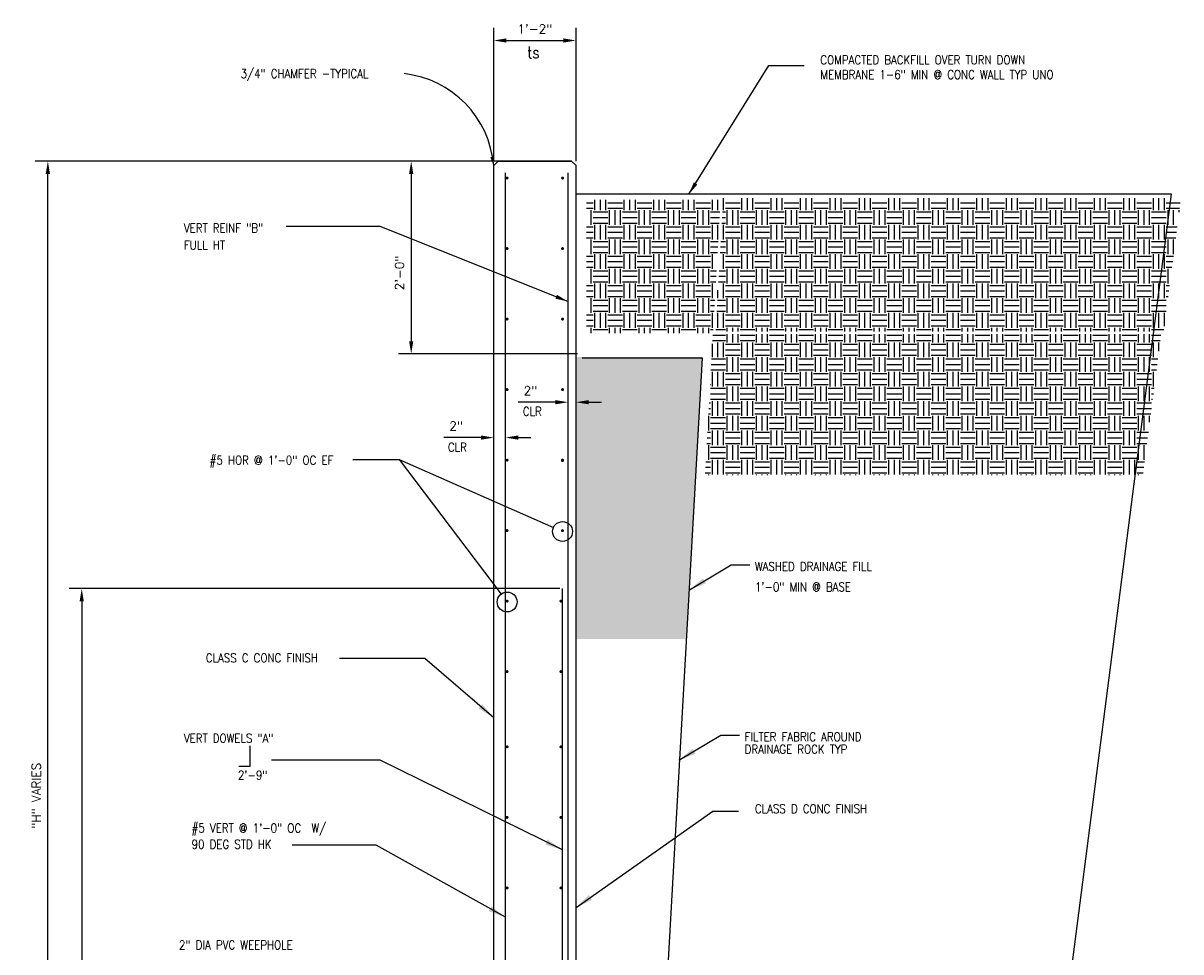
# Model space of a CAD drawing. Header units: inches. Extents: x 1837 to 2195, y 8687 to 9001.
# Tile 10 of 11: x 1837 to 2034, y 8843 to 9001. Entities that reach past the tile are written whole.
import ezdxf

# ---------------------------------------------------------------- set-up
doc = ezdxf.new("R2010")
doc.units = ezdxf.units.IN
doc.header["$MEASUREMENT"] = 0
doc.layers.get('0').update_dxf_attribs({"linetype": 'CONTINUOUS'})
doc.layers.get('DEFPOINTS').update_dxf_attribs({"linetype": 'CONTINUOUS'})
for name, color, linetype in [('S-ANNO-DIMS', 4, 'CONTINUOUS'), ('S-ANNO-TEXT-LW10', 2, 'CONTINUOUS'), ('S-DETL-LW07-PATT', 2, 'CONTINUOUS'), ('S-DETL-LW15', 2, 'CONTINUOUS'), ('S-DETL-LW20', 1, 'CONTINUOUS'), ('S-DETL-PATT', 15, 'CONTINUOUS')]:
    doc.layers.add(name, color=color, linetype=linetype)
doc.styles.get("Standard").update_dxf_attribs({"font": 'SIMPLEX.SHX'})
doc.styles.add('TIGHT', font='SIMPLEX.SHX', dxfattribs={"width": 0.85})
doc.dimstyles.new('DIM', dxfattribs={"dimscale": 12, "dimtxt": 0.125, "dimasz": 0.18, "dimexe": 0.18, "dimexo": 0.0625, "dimgap": 0.09, "dimtad": 1, "dimdec": 0, "dimzin": 0, "dimdsep": 46, "dimlunit": 4, "dimtxsty": 'Standard', "dimcen": 0.09, "dimadec": 0, "dimazin": 0, "dimtfac": 1, "dimtdec": 0, "dimtofl": 0, "dimtmove": 0, "dimatfit": 3, "dimfxl": 0, "dimfrac": 1, "dimtolj": 1, "dimtzin": 0, "dimarcsym": 0})
doc.dimstyles.new('ENG24', dxfattribs={"dimscale": 24, "dimtxt": 0.125, "dimasz": 0.125, "dimexe": 0.09375, "dimexo": 0.125, "dimgap": 0.0625, "dimtad": 1, "dimdec": 0, "dimzin": 1, "dimdsep": 46, "dimlunit": 4, "dimtxsty": 'TIGHT', "dimcen": 0.125, "dimaunit": 1, "dimadec": 0, "dimazin": 0, "dimtfac": 24, "dimtdec": 3, "dimtmove": 0, "dimatfit": 3, "dimfxl": 0, "dimfrac": 2, "dimtolj": 1, "dimtzin": 3, "dimarcsym": 0})
pattern_1 = [(0, (6821.7125, 1134.5486), (2.5, 2.5), [2.5, -2.5]), (0, (6821.7125, 1135.486), (2.5, 2.5), [2.5, -2.5]), (0, (6821.7125, 1136.4236), (2.5, 2.5), [2.5, -2.5]), (90, (6822.025, 1136.736), (-2.5, 2.5), [2.5, -2.5]), (90, (6822.9625, 1136.736), (-2.5, 2.5), [2.5, -2.5]), (90, (6823.9, 1136.736), (-2.5, 2.5), [2.5, -2.5])]

# ---------------------------------------------------------------- blocks, each defined once
blk = doc.blocks.new('*D7')
at = {"layer": 'DEFPOINTS', "color": 0}
for p in [(1841.46, 8977.58), (1918.06, 8977.58), (1895.31, 8761.58)]:
    blk.add_point(p, dxfattribs=at)
at = {"layer": 'S-ANNO-DIMS', "color": 0, "lineweight": -2}
for p, q in [((1917.31, 8977.58), (1839.3, 8977.58)), ((1841.46, 8763.74), (1841.46, 8975.42)), ((1894.56, 8761.58), (1839.3, 8761.58))]:
    blk.add_line(p, q, dxfattribs=at)
at = {"layer": 'S-ANNO-DIMS', "color": 0}
for points in [[(1841.1, 8975.42), (1841.82, 8975.42), (1841.46, 8977.58)], [(1841.1, 8763.74), (1841.82, 8763.74), (1841.46, 8761.58)]]:
    blk.add_solid(points, dxfattribs=at)
at = {"layer": 'S-ANNO-DIMS', "color": 0, "insert": (1839.49, 8869.58), "char_height": 1.5, "attachment_point": 5, "rotation": 90}
blk.add_mtext('\\A1;"H" VARIES', dxfattribs=at)
blk = doc.blocks.new('*D8')
at = {"layer": 'DEFPOINTS', "color": 0}
for p in [(1931.31, 8998.11), (1917.31, 8976.83), (1931.31, 8976.83)]:
    blk.add_point(p, dxfattribs=at)
at = {"layer": 'S-ANNO-DIMS', "color": 0, "lineweight": -2}
for p, q in [((1917.31, 8977.58), (1917.31, 9000.27)), ((1931.31, 8977.58), (1931.31, 9000.27)), ((1919.47, 8998.11), (1929.15, 8998.11))]:
    blk.add_line(p, q, dxfattribs=at)
at = {"layer": 'S-ANNO-DIMS', "color": 0}
for points in [[(1919.47, 8998.47), (1919.47, 8997.75), (1917.31, 8998.11)], [(1929.15, 8998.47), (1929.15, 8997.75), (1931.31, 8998.11)]]:
    blk.add_solid(points, dxfattribs=at)
at = {"layer": 'S-ANNO-DIMS', "color": 0, "insert": (1924.31, 9000.08), "char_height": 1.5, "attachment_point": 5}
blk.add_mtext('\\A1;1\'-2"', dxfattribs=at)
blk = doc.blocks.new('LEADARR2')
blk.add_solid([(1, -0.17), (1, 0.17), (0, 0)])
blk = doc.blocks.new('*D13')
at = {"layer": 'DEFPOINTS', "color": 0}
for p in [(1931.31, 8977.58), (1903.27, 8944.78), (1932.31, 8944.78)]:
    blk.add_point(p, dxfattribs=at)
at = {"layer": 'S-ANNO-DIMS', "color": 0, "lineweight": -2}
for p, q in [((1930.56, 8977.58), (1901.11, 8977.58)), ((1903.27, 8975.42), (1903.27, 8946.94)), ((1931.56, 8944.78), (1901.11, 8944.78))]:
    blk.add_line(p, q, dxfattribs=at)
at = {"layer": 'S-ANNO-DIMS', "color": 0}
for points in [[(1902.91, 8975.42), (1903.63, 8975.42), (1903.27, 8977.58)], [(1902.91, 8946.94), (1903.63, 8946.94), (1903.27, 8944.78)]]:
    blk.add_solid(points, dxfattribs=at)
at = {"layer": 'S-ANNO-DIMS', "color": 0, "insert": (1901.29, 8958.55), "char_height": 1.5, "attachment_point": 5, "rotation": 90}
blk.add_mtext('\\A1;2\'-0"', dxfattribs=at)
blk = doc.blocks.new('*D14')
at = {"layer": 'DEFPOINTS', "color": 0}
for p in [(1919.31, 8930.53), (1917.31, 8928.81), (1919.31, 8928.81)]:
    blk.add_point(p, dxfattribs=at)
at = {"layer": 'S-ANNO-DIMS', "color": 0, "lineweight": -2}
for p, q in [((1917.31, 8929.56), (1917.31, 8932.69)), ((1919.31, 8929.56), (1919.31, 8932.69)), ((1915.15, 8930.53), (1908.83, 8930.53)), ((1921.47, 8930.53), (1923.63, 8930.53))]:
    blk.add_line(p, q, dxfattribs=at)
at = {"layer": 'S-ANNO-DIMS', "color": 0}
for points in [[(1915.15, 8930.89), (1915.15, 8930.17), (1917.31, 8930.53)], [(1921.47, 8930.89), (1921.47, 8930.17), (1919.31, 8930.53)]]:
    blk.add_solid(points, dxfattribs=at)
at = {"layer": 'S-ANNO-DIMS', "color": 0, "insert": (1910.91, 8932.51), "char_height": 1.5, "attachment_point": 5}
blk.add_mtext('\\A1;2"', dxfattribs=at)
blk = doc.blocks.new('*D15')
at = {"layer": 'DEFPOINTS', "color": 0}
for p in [(1931.31, 8936.55), (1929.96, 8935.12), (1931.31, 8934.82)]:
    blk.add_point(p, dxfattribs=at)
at = {"layer": 'S-ANNO-DIMS', "color": 0, "lineweight": -2}
for p, q in [((1929.96, 8935.87), (1929.96, 8938.71)), ((1931.31, 8935.57), (1931.31, 8938.71)), ((1927.8, 8936.55), (1921.48, 8936.55)), ((1933.47, 8936.55), (1935.63, 8936.55))]:
    blk.add_line(p, q, dxfattribs=at)
at = {"layer": 'S-ANNO-DIMS', "color": 0}
for points in [[(1927.8, 8936.91), (1927.8, 8936.19), (1929.96, 8936.55)], [(1933.47, 8936.91), (1933.47, 8936.19), (1931.31, 8936.55)]]:
    blk.add_solid(points, dxfattribs=at)
at = {"layer": 'S-ANNO-DIMS', "color": 0, "insert": (1923.56, 8938.52), "char_height": 1.5, "attachment_point": 5}
blk.add_mtext('\\A1;2"', dxfattribs=at)
blk = doc.blocks.new('*D16')
at = {"layer": 'DEFPOINTS', "color": 0}
for p in [(1929.31, 8904.83), (1847.22, 8761.58), (1929.31, 8761.58)]:
    blk.add_point(p, dxfattribs=at)
at = {"layer": 'S-ANNO-DIMS', "color": 0, "lineweight": -2}
for p, q in [((1928.56, 8904.83), (1845.06, 8904.83)), ((1847.22, 8902.67), (1847.22, 8763.74)), ((1928.56, 8761.58), (1845.06, 8761.58))]:
    blk.add_line(p, q, dxfattribs=at)
at = {"layer": 'S-ANNO-DIMS', "color": 0}
for points in [[(1846.86, 8902.67), (1847.58, 8902.67), (1847.22, 8904.83)], [(1846.86, 8763.74), (1847.58, 8763.74), (1847.22, 8761.58)]]:
    blk.add_solid(points, dxfattribs=at)
at = {"layer": 'S-ANNO-DIMS', "color": 0, "insert": (1844.99, 8833.2), "char_height": 1.5, "attachment_point": 5, "rotation": 90}
blk.add_mtext('\\A1;2/3H', dxfattribs=at)

msp = doc.modelspace()

# ---------------------------------------------------------------- hatches: boundary and pattern name
at = {"layer": 'S-DETL-LW07-PATT'}
h = msp.add_hatch(dxfattribs=at)
h.set_pattern_fill('STONE00', color=256, style=0)
h.set_pattern_definition([(0, (6823.2035, 1135.9182), (0, 2.5), [0.17856, -2.32144]), (270, (6823.0678, 1135.7825), (2.5, -5e-16), [0.19725, -2.30275]), (45, (6823.0678, 1135.7825), (2e-16, 2.5000043), [0.19194, -3.3436]), (135, (6823.2035, 1135.4495), (2e-16, 2.5000043), [0.19194, -3.3436]), (0, (6823.2035, 1135.4495), (0, 2.5), [0.17856, -2.32144]), (90, (6823.5178, 1135.5852), (-2.5, 2e-16), [0.19725, -2.30275]), (45, (6823.382, 1135.4495), (2e-16, 2.5000043), [0.19194, -3.3436]), (135, (6823.5178, 1135.7825), (2e-16, 2.5000043), [0.19194, -3.3436]), (0, (6821.7885, 1135.7428), (0, 2.5), [0.0992, -2.4008]), (270, (6821.713, 1135.6674), (2.5, -5e-16), [0.10958, -2.39042]), (45, (6821.7131, 1135.6674), (2e-16, 2.5000043), [0.10663, -3.4289]), (135, (6821.7885, 1135.4825), (2e-16, 2.5000043), [0.10663, -3.4289]), (0, (6821.7885, 1135.4825), (0, 2.5), [0.0992, -2.4008]), (90, (6821.963, 1135.5579), (-2.5, 2e-16), [0.10958, -2.39042]), (45, (6821.8877, 1135.4825), (2e-16, 2.5000043), [0.10663, -3.4289]), (135, (6821.9631, 1135.6674), (2e-16, 2.5000043), [0.10663, -3.4289]), (0, (6823.6006, 1135.4224), (0, 2.5), [0.25792, -2.24208]), (270, (6823.4046, 1135.2264), (2.5, -5e-16), [0.28491, -2.21509]), (45, (6823.4046, 1135.2264), (2e-16, 2.5000043), [0.27724, -3.25829]), (135, (6823.6006, 1134.7454), (2e-16, 2.5000043), [0.27724, -3.25829]), (0, (6823.6006, 1134.7454), (0, 2.5), [0.25792, -2.24208]), (90, (6824.0546, 1134.9414), (-2.5, 2e-16), [0.28491, -2.21509]), (45, (6823.8585, 1134.7454), (2e-16, 2.5000043), [0.27724, -3.25829]), (135, (6824.0546, 1135.2264), (2e-16, 2.5000043), [0.27724, -3.25829]), (0, (6823.007, 1136.9274), (0, 2.5), [0.1984, -2.3016]), (270, (6822.8562, 1136.7766), (2.5, -5e-16), [0.21916, -2.28084]), (45, (6822.8562, 1136.7766), (2e-16, 2.5000043), [0.21326, -3.32227]), (135, (6823.007, 1136.4066), (2e-16, 2.5000043), [0.21326, -3.32227]), (0, (6823.007, 1136.4066), (0, 2.5), [0.1984, -2.3016]), (90, (6823.3562, 1136.5574), (-2.5, 2e-16), [0.21916, -2.28084]), (45, (6823.2054, 1136.4066), (2e-16, 2.5000043), [0.21326, -3.32227]), (135, (6823.3562, 1136.7766), (2e-16, 2.5000043), [0.21326, -3.32227]), (0, (6823.7482, 1136.4762), (0, 2.5), [0.248, -2.252]), (270, (6823.5597, 1136.2877), (2.5, -5e-16), [0.27395, -2.22605]), (45, (6823.5597, 1136.2877), (2e-16, 2.5000043), [0.26658, -3.26896]), (135, (6823.7482, 1135.8252), (2e-16, 2.5000043), [0.26658, -3.26896]), (0, (6823.7482, 1135.8252), (0, 2.5), [0.248, -2.252]), (90, (6824.1847, 1136.0137), (-2.5, 2e-16), [0.27395, -2.22605]), (45, (6823.9962, 1135.8252), (2e-16, 2.5000043), [0.26658, -3.26896]), (135, (6824.1847, 1136.2877), (2e-16, 2.5000043), [0.26658, -3.26896]), (0, (6823.0311, 1134.9763), (0, 2.5), [0.13888, -2.36112]), (270, (6822.9256, 1134.8707), (2.5, -5e-16), [0.15341, -2.34659]), (45, (6822.9256, 1134.8707), (2e-16, 2.5000043), [0.14928, -3.38625]), (135, (6823.0311, 1134.6117), (2e-16, 2.5000043), [0.14928, -3.38625]), (0, (6823.0311, 1134.6117), (0, 2.5), [0.13888, -2.36112]), (90, (6823.2756, 1134.7173), (-2.5, 2e-16), [0.15341, -2.34659]), (45, (6823.17, 1134.6117), (2e-16, 2.5000043), [0.14928, -3.38625]), (135, (6823.2756, 1134.8707), (2e-16, 2.5000043), [0.14928, -3.38625]), (0, (6822.1572, 1136.752), (0, 2.5), [0.3968, -2.1032]), (270, (6821.8556, 1136.4505), (2.5, -5e-16), [0.43833, -2.06167]), (45, (6821.8556, 1136.4505), (2e-16, 2.5000043), [0.42653, -3.10901]), (135, (6822.1572, 1135.7106), (2e-16, 2.5000043), [0.42653, -3.10901]), (0, (6822.1572, 1135.7106), (0, 2.5), [0.3968, -2.1032]), (90, (6822.8556, 1136.0122), (-2.5, 2e-16), [0.43833, -2.06167]), (45, (6822.554, 1135.7106), (2e-16, 2.5000043), [0.42653, -3.10901]), (135, (6822.8556, 1136.4505), (2e-16, 2.5000043), [0.42653, -3.10901]), (0, (6822.007, 1135.1774), (0, 2.5), [0.1984, -2.3016]), (270, (6821.8562, 1135.0266), (2.5, -5e-16), [0.21916, -2.28084]), (45, (6821.8562, 1135.0266), (2e-16, 2.5000043), [0.21326, -3.32227]), (135, (6822.007, 1134.6566), (2e-16, 2.5000043), [0.21326, -3.32227]), (0, (6822.007, 1134.6566), (0, 2.5), [0.1984, -2.3016]), (90, (6822.3562, 1134.8074), (-2.5, 2e-16), [0.21916, -2.28084]), (45, (6822.2054, 1134.6566), (2e-16, 2.5000043), [0.21326, -3.32227]), (135, (6822.3562, 1135.0266), (2e-16, 2.5000043), [0.21326, -3.32227])])
h.paths.add_polyline_path([(1931.31, 8920.27), (1931.31, 8896.27), (1950.12, 8896.27), (1951.47, 8920.27)])
h.paths.add_polyline_path([(1952.83, 8944.27), (1931.31, 8944.27), (1931.31, 8920.27), (1951.47, 8920.27)])
at = {"layer": 'S-DETL-PATT'}
h = msp.add_hatch(dxfattribs=at)
h.set_pattern_fill('EARTH', color=256, scale=10, style=0)
h.set_pattern_definition(pattern_1)
h.paths.add_polyline_path([(1956.35, 8971.29), (1955.07, 8948.6), (2031.29, 8948.6), (2034.21, 8971.29)])
h = msp.add_hatch(dxfattribs=at)
h.set_pattern_fill('EARTH', color=256, scale=10, style=0)
h.set_pattern_definition(pattern_1)
h.paths.add_polyline_path([(1933.1, 8970.99), (1933.1, 8948.3), (1954.62, 8948.3), (1955.9, 8970.99)])
h = msp.add_hatch(dxfattribs=at)
h.set_pattern_fill('EARTH', color=256, scale=10, style=0)
h.set_pattern_definition(pattern_1)
h.paths.add_polyline_path([(1954.62, 8948.15), (1953.26, 8924.15), (2027.74, 8924.15), (2030.84, 8948.15)])

# ---------------------------------------------------------------- linework, layer by layer
at = {"layer": 'S-ANNO-TEXT-LW10'}
for p, q in [((1893.37, 8926.83), (1901.22, 8926.83)), ((1901.22, 8926.83), (1918.57, 8903.9)), ((1901.22, 8926.83), (1927.47, 8915.23)), ((1875.83, 8878.05), (1875.83, 8874.57)), ((1875.83, 8874.57), (1873.94, 8874.57))]:
    msp.add_line(p, q, dxfattribs=at)
for centre in [(1929.02, 8914.55), (1919.59, 8902.55)]:
    msp.add_circle(centre, 1.69, dxfattribs=at)
msp.add_arc((1900.15, 8975.36), 17.22, 4.8921, 83.6356, dxfattribs=at)
at = {"layer": 'S-DETL-LW07-PATT'}
msp.add_line((2007.31, 8775.58), (2032.61, 8971.95), dxfattribs=at)
at = {"layer": 'S-DETL-LW15'}
for p, q in [((1919.31, 8776.51), (1919.31, 8975.58)), ((1929.99, 8776.51), (1929.99, 8975.58)), ((1929.01, 8766.58), (1929.01, 8904.83))]:
    msp.add_line(p, q, dxfattribs=at)
at = {"layer": 'S-DETL-LW20', "color": 4}
for p, q in [((1917.31, 8976.83), (1918.06, 8977.58)), ((1917.31, 8976.83), (1918.06, 8977.58)), ((1918.06, 8977.58), (1930.56, 8977.58)), ((1931.31, 8976.83), (1930.56, 8977.58)), ((1931.31, 8976.83), (1930.56, 8977.58)), ((1917.31, 8775.58), (1917.31, 8976.83)), ((1931.31, 8775.58), (1931.31, 8976.83)), ((2032.61, 8971.95), (1931.31, 8971.95)), ((1952.81, 8944.07), (1932.33, 8944.07)), ((1945.12, 8807.67), (1952.81, 8944.07))]:
    msp.add_line(p, q, dxfattribs=at)
at = {"layer": 'S-DETL-LW20', "color": 2, "const_width": 0.25}
for points in [[(1919.46, 8974.7, 1), (1919.71, 8974.7, 1)], [(1929.15, 8974.7, -1), (1928.9, 8974.7, -1)], [(1919.46, 8962.7, 1), (1919.71, 8962.7, 1)], [(1928.89, 8962.7, 1), (1929.14, 8962.7, 1)], [(1919.46, 8950.7, 1), (1919.71, 8950.7, 1)], [(1928.89, 8950.7, 1), (1929.14, 8950.7, 1)], [(1919.46, 8938.7, 1), (1919.71, 8938.7, 1)], [(1928.89, 8938.7, 1), (1929.14, 8938.7, 1)], [(1919.46, 8926.7, 1), (1919.71, 8926.7, 1)], [(1928.89, 8926.7, 1), (1929.14, 8926.7, 1)], [(1928.89, 8926.61, 1), (1929.14, 8926.61, 1)], [(1919.46, 8914.7, 1), (1919.71, 8914.7, 1)], [(1928.89, 8914.7, 1), (1929.14, 8914.7, 1)], [(1919.46, 8902.7, 1), (1919.71, 8902.7, 1)], [(1928.62, 8902.7, 1), (1928.87, 8902.7, 1)], [(1919.46, 8890.7, 1), (1919.71, 8890.7, 1)], [(1928.62, 8890.7, 1), (1928.87, 8890.7, 1)], [(1919.46, 8877.89, 1), (1919.71, 8877.89, 1)], [(1928.62, 8877.89, 1), (1928.87, 8877.89, 1)], [(1919.46, 8865.89, 1), (1919.71, 8865.89, 1)], [(1928.62, 8865.89, 1), (1928.87, 8865.89, 1)], [(1919.46, 8853.89, 1), (1919.71, 8853.89, 1)], [(1928.62, 8853.89, 1), (1928.87, 8853.89, 1)]]:
    msp.add_lwpolyline(points, format="xyb", close=True, dxfattribs=at)

# ---------------------------------------------------------------- block references
at = {"layer": 'S-ANNO-TEXT-LW10', "xscale": -1.5, "yscale": 1.5, "zscale": 1.5, "rotation": 283.2077798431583}
msp.add_blockref('LEADARR2', (1917.31, 8976.83), dxfattribs=at)

# ---------------------------------------------------------------- texts
at = {"layer": 'S-ANNO-DIMS', "style": 'TIGHT', "width": 0.85}
msp.add_text('ts', height=2, dxfattribs=at).set_placement((1923, 8995.09))
at = {"layer": 'S-ANNO-DIMS', "char_height": 1.5, "width": 4.3046, "attachment_point": 1, "style": 'TIGHT'}
for insert in [(1922.26, 8935.74), (1909.52, 8929.64)]:
    msp.add_mtext('CLR', dxfattribs=dict(at, insert=insert))
at = {"layer": 'S-ANNO-TEXT-LW10', "style": 'TIGHT', "width": 0.85}
for s, p in [('3/4" CHAMFER -TYPICAL', (1874.24, 8991.72)), ('VERT REINF "B"', (1864.6, 8965.44)), ('FULL HT', (1864.6, 8962.54)), ('#5 HOR @ 1\'-0" OC EF', (1868.99, 8925.93)), ('WASHED DRAINAGE FILL', (1961.75, 8907.84)), ('1\'-0" MIN @ BASE', (1961.75, 8904.36)), ('CLASS C CONC FINISH', (1868.33, 8892.29)), ('VERT DOWELS "A"', (1864.6, 8878.61)), ('FILTER FABRIC AROUND ', (1960, 8878.85)), ('DRAINAGE ROCK TYP', (1960, 8876.74)), ('2\'-9"', (1873.79, 8872.33)), ('CLASS D CONC FINISH', (1961.75, 8866.61)), ('#5 VERT @ 1\'-0" OC  W/', (1865.92, 8863.33)), ('90 DEG STD HK', (1865.92, 8860.56)), ('2" DIA PVC WEEPHOLE', (1863.77, 8843.43))]:
    msp.add_text(s, height=1.5, dxfattribs=at).set_placement(p)
at = {"layer": 'S-ANNO-TEXT-LW10', "insert": (1972.88, 8995.56), "char_height": 1.5, "width": 46.88, "attachment_point": 1, "style": 'TIGHT'}
msp.add_mtext('COMPACTED BACKFILL OVER TURN DOWN MEMBRANE 1-6" MIN @ CONC WALL TYP UNO', dxfattribs=at)

# ---------------------------------------------------------------- dimensions: what is measured, and where the dimension line sits
at = {"layer": 'S-ANNO-DIMS'}
dim = msp.add_linear_dim(base=(1931.31, 8998.11), p1=(1917.31, 8976.83), p2=(1931.31, 8976.83), dimstyle='DIM', dxfattribs=at)
dim.commit()
dim.dimension.update_dxf_attribs({"geometry": '*D8', "text_midpoint": (1924.31, 9000.08)})
for base, p1, p2, text, picture, middle in [((1841.46, 8977.58), (1895.31, 8761.58), (1918.06, 8977.58), '"H" VARIES', '*D7', (1839.49, 8869.58)), ((1847.22, 8761.58), (1929.31, 8904.83), (1929.31, 8761.58), '2/3H', '*D16', (1844.99, 8833.2))]:
    dim = msp.add_linear_dim(base=base, p1=p1, p2=p2, angle=90, text=text, dimstyle='DIM', dxfattribs=at)
    dim.commit()
    dim.dimension.update_dxf_attribs({"geometry": picture, "text_midpoint": middle})
dim = msp.add_linear_dim(base=(1903.27, 8944.78), p1=(1931.31, 8977.58), p2=(1932.31, 8944.78), angle=90, text='2\'-0"', dimstyle='DIM', dxfattribs=at)
dim.commit()
dim.dimension.update_dxf_attribs({"geometry": '*D13', "text_midpoint": (1903.27, 8958.55), "dimtype": 160})
dim = msp.add_linear_dim(base=(1931.31, 8936.55), p1=(1929.96, 8935.12), p2=(1931.31, 8934.82), text='2"', dimstyle='DIM', dxfattribs=at)
dim.commit()
dim.dimension.update_dxf_attribs({"geometry": '*D15', "text_midpoint": (1923.56, 8936.55), "dimtype": 160})
dim = msp.add_linear_dim(base=(1919.31, 8930.53), p1=(1917.31, 8928.81), p2=(1919.31, 8928.81), dimstyle='DIM', dxfattribs=at)
dim.commit()
dim.dimension.update_dxf_attribs({"geometry": '*D14', "text_midpoint": (1910.91, 8930.53), "dimtype": 160})

# ---------------------------------------------------------------- leaders
at = {"layer": 'S-ANNO-TEXT-LW10'}
for points, dimstyle in [([(1950.51, 8971.95), (1964.12, 8993.85), (1970.14, 8993.85)], 'DIM'), ([(1929.94, 8953.7), (1897.97, 8966.44), (1882, 8966.44)], 'DIM'), ([(1950.59, 8904.61), (1957.72, 8908.85), (1960.86, 8908.85)], 'ENG24'), ([(1917.31, 8882.85), (1905.59, 8892.93), (1891.05, 8892.93)], 'ENG24'), ([(1948.83, 8875.63), (1955.96, 8879.86), (1959.1, 8879.86)], 'ENG24'), ([(1928.99, 8860.37), (1897.97, 8875.62), (1879.52, 8875.62)], 'ENG24'), ([(1931.31, 8850.55), (1954.57, 8866.96), (1958.93, 8866.96)], 'ENG24'), ([(1919.31, 8848.89), (1897.3, 8861.17), (1883.02, 8861.17)], 'ENG24')]:
    msp.add_leader(points, dimstyle=dimstyle, dxfattribs=at)

doc.saveas('drawing.dxf')
